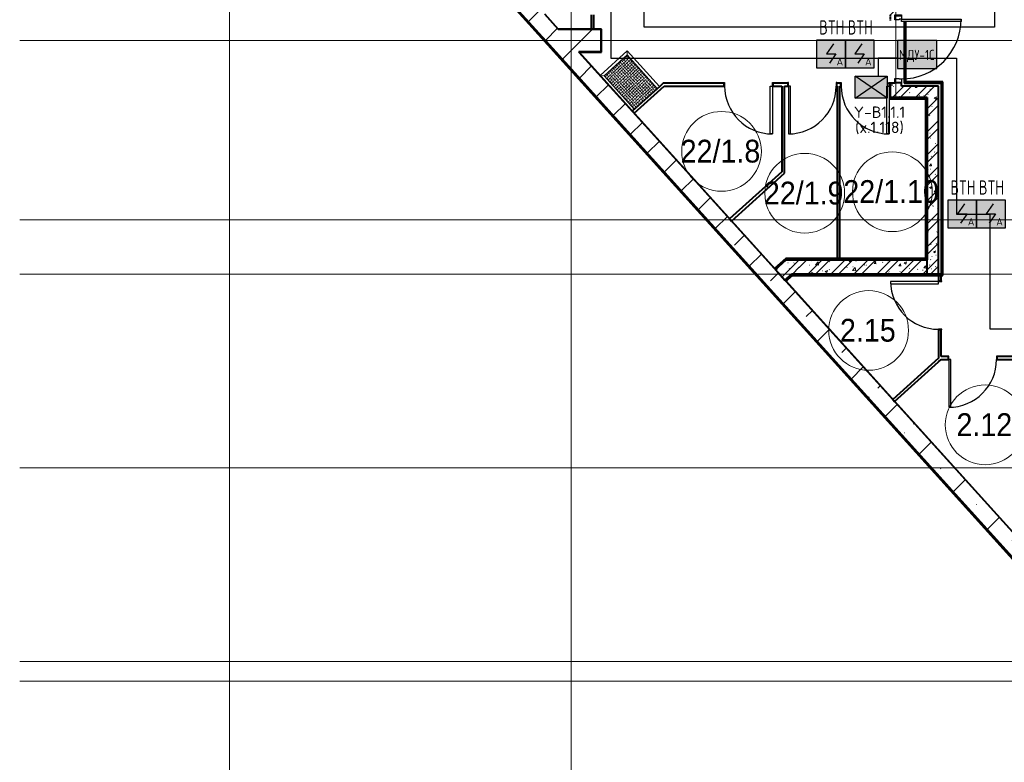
# Model space of a CAD drawing. Header units: millimetres. Extents: x -135639 to 224623, y -383017 to -59102.
# Tile 14 of 256: x -12238 to 5051, y -303589 to -290551. Entities that reach past the tile are written whole.
import ezdxf
from ezdxf.enums import TextEntityAlignment as Align

# ---------------------------------------------------------------- set-up
doc = ezdxf.new("R2010")
doc.units = ezdxf.units.MM
for name, pattern in [('CONTINOUS', [0]), ('Линия сетки', [25, 20, -2.5, 0, -2.5]), ('Штрих_3_1_5_', [4.5, 3, -1.5]), ('Штриховая_ш3 п1_5', [4.5, 3, -1.5])]:
    doc.linetypes.add(name, pattern=pattern)
for name, color, linetype, lineweight in [('A-010-A_ROOM', 7, 'Continuous', 20), ('A-200-M_WALL', 7, 'Continuous', 18), ('A-200-M_WALL_EXT', 7, 'Continuous', 18), ('A-200-M_WALL_INT', 7, 'Continuous', 18), ('A-200-M_WALL_PAT', 7, 'Continuous', 40), ('A-314-M_WINDOW', 7, 'Continuous', 18), ('A-325-M_DOOR', 7, 'Continuous', 18), ('A-325-M_DOOR__FRAME', 7, 'Continuous', 30), ('A-325-M_DOOR_PANEL', 7, 'Continuous', 30), ('S-280-M_COLUMN', 7, 'Continuous', 18), ('S-280-M_STRUCT_FRAME', 7, 'Continuous', 18), ('Z-030-M_GRID', 7, 'Continuous', 9), ('ОС', 5, 'Continuous', 25), ('ПС', 7, 'Continuous', 40), ('СС-011-ПОЖ-СИГНАЛИЗАЦИЯ', 1, 'Continuous', 30)]:
    doc.layers.add(name, color=color, linetype=linetype, lineweight=lineweight)
doc.layers.add('A-010-M_ROOM_SEPARATION', color=4, linetype='Штриховая_ш3 п1_5', lineweight=40, true_color=0x00ffff)
doc.layers.add('ССПС', color=5, linetype='Continuous')
doc.styles.add('1111', font='isocpeur.ttf')
doc.styles.add('Arial_2', font='arial.ttf', dxfattribs={"width": 0.9, "height": 400})
doc.styles.add('ISOCPEUR', font='isocpeur.ttf', dxfattribs={"height": 300})
pattern_1 = [(50, (0, 0), (437.2423, -38.2536), [45.72, -502.92]), (355, (0, 0), (-84.5828, 458.5367), [36.576, -402.336]), (100.451, (36.44, -3.2), (352.662, 420.2802), [38.856, -427.416]), (46.184, (0, 121.9), (650.59, -100.9033), [68.58, -754.38]), (96.636, (54.2, 113.5), (569.766, 593.8263), [58.284, -641.125]), (351.184, (0, 121.9), (569.7716, 593.8214), [54.864, -603.504]), (21, (60.96, 91.44), (363.875, -245.4366), [45.72, -502.92]), (326, (60.96, 91.44), (148.3253, 442.0518), [36.576, -402.336]), (71.451, (91.3, 71), (512.201, 196.6115), [38.856, -427.416]), (37.5, (0, 0), (7.41278, 202.9318), [6.706, -390.754, 6.706, -401.726, -403.86]), (37.5, (0, 0), (7.41278, 202.9318), [-805.891, 6.706, -397.154]), (7.5, (0, 0), (160.36715, 240.43305), [6.706, -226.162, 6.706, -381.61, -153.924]), (7.5, (0, 0), (160.36715, 240.43305), [-621.182, 6.706, -147.218]), (327.5, (-135.94, 0), (325.41783, -13.7491), [6.706, -145.694, 6.706, -468.782, -630.936]), (327.5, (-135.94, 0), (325.41783, -13.7491), [-627.888, 6.706, -624.23]), (317.5, (-196.9, 0), (355.51, 61.0244), [6.706, -191.414, 6.706, -309.067, -448.056]), (317.5, (-196.9, 0), (355.51, 61.0244), [-513.893, 6.706, -441.35])]
pattern_2 = [(45, (0, 0), (-202.0558, 202.0558), []), (45, (134.7, 0), (-202.0558, 202.0558), [])]
pattern_3 = [(0, (0, 0), (812.8, 203.2), [67.056, -542.544, 67.056, -542.544, -3251.2]), (0, (0, 0), (812.8, 203.2), [-1219.2, 67.056, -1152.144, 67.056, -542.544, -1422.4]), (0, (0, 0), (812.8, 203.2), [-3048, 67.056, -339.344, 67.056, -948.944]), (120, (304.8, 101.6), (-582.37636, 602.30545), [67.056, -542.544, 67.056, -542.544, -3251.2]), (120, (304.8, 101.6), (-582.37636, 602.30545), [-1219.2, 67.056, -1152.144, 67.056, -542.544, -1422.4]), (120, (304.8, 101.6), (-582.37636, 602.30545), [-3048, 67.056, -339.344, 67.056, -948.944]), (240, (406.4, 508), (-230.42364, -805.50545), [67.056, -542.544, 67.056, -542.544, -3251.2]), (240, (406.4, 508), (-230.42364, -805.50545), [-1219.2, 67.056, -1152.144, 67.056, -542.544, -1422.4]), (240, (406.4, 508), (-230.42364, -805.50545), [-3048, 67.056, -339.344, 67.056, -948.944])]
pattern_4 = [(45, (0, 0), (-628.618, 628.618), []), (45, (628.6, 0), (-628.618, 628.618), [1111.25, -222.25, 6.706, -215.544])]

# ---------------------------------------------------------------- blocks, each defined once
blk = doc.blocks.new('101_Дверь_Однопольная - _ПЧ_800х2000_ПХА_Л-4230464-B2_-11_400_')
at = {"layer": 'A-325-M_DOOR', "color": 253, "lineweight": 30, "true_color": 0xaaaaaa}
for p, q in [((-430, 25), (-431, 25)), ((-431, 25), (-431, -35)), ((-430, -35), (-430, 25)), ((431, 25), (430, 25)), ((430, 25), (430, -35)), ((431, -35), (431, 25)), ((-431, -35), (-430, -35)), ((430, -35), (431, -35))]:
    blk.add_line(p, q, dxfattribs=at)
at = {"layer": 'A-325-M_DOOR__FRAME', "color": 253, "true_color": 0xaaaaaa}
for p, q in [((-420, 25), (-430, 25)), ((-430, 25), (-430, -35)), ((-420, -15), (-420, 25)), ((430, 25), (420, 25)), ((420, 25), (420, -15)), ((430, -35), (430, 25)), ((-430, -35), (-419, -35)), ((-419, -15), (-420, -15)), ((-419, -35), (-419, -15)), ((420, -15), (419, -15)), ((419, -15), (419, -35)), ((419, -35), (430, -35))]:
    blk.add_line(p, q, dxfattribs=at)
at = {"layer": 'A-325-M_DOOR_PANEL', "color": 253, "true_color": 0xaaaaaa}
for p, q in [((420, 865), (380, 865)), ((380, 865), (380, 25)), ((420, 25), (420, 865)), ((380, 25), (420, 25))]:
    blk.add_line(p, q, dxfattribs=at)
blk.add_arc((420, 25), 840, 90, 180, dxfattribs=at)
blk = doc.blocks.new('101_Дверь_Однопольная - _ПЧ_Мет_1000х2000_Блок кладовых_EI60_Пр-4427903-B2_-11_400_')
at = {"layer": 'A-325-M_DOOR', "color": 253, "lineweight": 30, "true_color": 0xaaaaaa}
for p, q in [((-600, 100), (-585, 100)), ((-600, -15), (-600, 100)), ((-585, 100), (-585, -15)), ((585, -15), (585, 100)), ((585, 100), (600, 100)), ((600, 100), (600, -15)), ((-585, -15), (-600, -15)), ((600, -15), (585, -15))]:
    blk.add_line(p, q, dxfattribs=at)
at = {"layer": 'A-325-M_DOOR__FRAME', "color": 253, "true_color": 0xaaaaaa}
for p, q in [((-585, 100), (-525, 100)), ((-585, -15), (-585, 100)), ((-525, 100), (-525, 60)), ((-525, 60), (-515, 60)), ((-515, 60), (-515, -15)), ((515, 60), (525, 60)), ((515, -15), (515, 60)), ((525, 100), (585, 100)), ((525, 60), (525, 100)), ((585, 100), (585, -15)), ((-515, -15), (-585, -15)), ((585, -15), (515, -15))]:
    blk.add_line(p, q, dxfattribs=at)
at = {"layer": 'A-325-M_DOOR_PANEL', "color": 253, "true_color": 0xaaaaaa}
for p, q in [((-525, 1150), (-485, 1150)), ((-525, 100), (-525, 1150)), ((-485, 1150), (-485, 100)), ((-485, 100), (-525, 100))]:
    blk.add_line(p, q, dxfattribs=at)
blk.add_arc((-525, 100), 1050, 0, 90, dxfattribs=at)
blk = doc.blocks.new('101_Дверь_Однопольная - _ПЧ_800х2000_Кладовая_Л-4171007-B2_-11_400_')
at = {"layer": 'A-325-M_DOOR', "color": 253, "lineweight": 30, "true_color": 0xaaaaaa}
for p, q in [((-430, 25), (-431, 25)), ((-431, 25), (-431, -35)), ((-430, -35), (-430, 25)), ((431, 25), (430, 25)), ((430, 25), (430, -35)), ((431, -35), (431, 25)), ((-431, -35), (-430, -35)), ((430, -35), (431, -35))]:
    blk.add_line(p, q, dxfattribs=at)
at = {"layer": 'A-325-M_DOOR__FRAME', "color": 253, "true_color": 0xaaaaaa}
for p, q in [((-420, 25), (-430, 25)), ((-430, 25), (-430, -35)), ((-420, -15), (-420, 25)), ((430, 25), (420, 25)), ((420, 25), (420, -15)), ((430, -35), (430, 25)), ((-430, -35), (-419, -35)), ((-419, -15), (-420, -15)), ((-419, -35), (-419, -15)), ((420, -15), (419, -15)), ((419, -15), (419, -35)), ((419, -35), (430, -35))]:
    blk.add_line(p, q, dxfattribs=at)
at = {"layer": 'A-325-M_DOOR_PANEL', "color": 253, "true_color": 0xaaaaaa}
for p, q in [((420, 865), (380, 865)), ((380, 865), (380, 25)), ((420, 25), (420, 865)), ((380, 25), (420, 25))]:
    blk.add_line(p, q, dxfattribs=at)
blk.add_arc((420, 25), 840, 90, 180, dxfattribs=at)
blk = doc.blocks.new('101_Дверь_Однопольная - _ПЧ_800х2000_Кладовая_Пр-4171002-B2_-11_400_')
at = {"layer": 'A-325-M_DOOR', "color": 253, "lineweight": 30, "true_color": 0xaaaaaa}
for p, q in [((-431, 25), (-430, 25)), ((-431, -35), (-431, 25)), ((-430, 25), (-430, -35)), ((430, -35), (430, 25)), ((430, 25), (431, 25)), ((431, 25), (431, -35)), ((-430, -35), (-431, -35)), ((431, -35), (430, -35))]:
    blk.add_line(p, q, dxfattribs=at)
at = {"layer": 'A-325-M_DOOR__FRAME', "color": 253, "true_color": 0xaaaaaa}
for p, q in [((-430, 25), (-420, 25)), ((-430, -35), (-430, 25)), ((-420, 25), (-420, -15)), ((420, 25), (430, 25)), ((420, -15), (420, 25)), ((430, 25), (430, -35)), ((-419, -35), (-430, -35)), ((-420, -15), (-419, -15)), ((-419, -15), (-419, -35)), ((419, -15), (420, -15)), ((419, -35), (419, -15)), ((430, -35), (419, -35))]:
    blk.add_line(p, q, dxfattribs=at)
at = {"layer": 'A-325-M_DOOR_PANEL', "color": 253, "true_color": 0xaaaaaa}
for p, q in [((-420, 865), (-380, 865)), ((-420, 25), (-420, 865)), ((-380, 865), (-380, 25)), ((-380, 25), (-420, 25))]:
    blk.add_line(p, q, dxfattribs=at)
blk.add_arc((-420, 25), 840, 0, 90, dxfattribs=at)
blk = doc.blocks.new('ПР - _ПЧ_1200_200_Оп250-250_Шаг300_Арм16_Арм10-V55-B2_-11_400_')
at = {"layer": 'S-280-M_STRUCT_FRAME', "color": 21, "true_color": 0xffaaaa}
for p, q in [((-850, 0), (850, 0)), ((-850, 0), (-600, 0)), ((-515, 0), (515, 0)), ((-515, 0), (515, 0)), ((600, 0), (850, 0))]:
    blk.add_line(p, q, dxfattribs=at)
blk = doc.blocks.new('105_Приямок_C крышкой - 600х800-3682268-B2_-11_400_')
at = {"layer": 'S-280-M_STRUCT_FRAME', "lineweight": 9, "true_color": 0xd2d2d2}
h = blk.add_hatch(dxfattribs=at)
h.set_pattern_fill('FP_3', color=254, style=0, pattern_type=2)
h.set_pattern_definition([(180, (-42.23, -380), (5e-14, 400), [40, -360]), (180, (-122.23, -380), (5e-14, 400), [40, -360]), (180, (-202.23, -380), (5e-14, 400), [40, -360]), (180, (-282.23, -380), (5e-14, 400), [40, -360]), (180, (-362.23, -380), (5e-14, 400), [37.77, -362.23]), (270, (-100, -360), (400, 2e-14), [40, -360]), (270, (-180, -360), (400, 2e-14), [40, -360]), (270, (-260, -360), (400, 2e-14), [40, -360]), (270, (-340, -360), (400, 2e-14), [40, -360]), (270, (-20, -360), (400, 2e-14), [40, -360]), (180, (0, -340), (5e-14, 400), [40, -360]), (180, (-80, -340), (5e-14, 400), [40, -360]), (180, (-160, -340), (5e-14, 400), [40, -360]), (180, (-240, -340), (5e-14, 400), [40, -360]), (180, (-320, -340), (5e-14, 400), [40, -360]), (270, (-57.77, -320), (400, 2e-14), [40, -360]), (270, (-137.77, -320), (400, 2e-14), [40, -360]), (270, (-217.77, -320), (400, 2e-14), [40, -360]), (270, (-297.77, -320), (400, 2e-14), [40, -360]), (270, (-377.77, -320), (400, 2e-14), [40, -360]), (180, (-42.23, -300), (5e-14, 400), [40, -360]), (180, (-122.23, -300), (5e-14, 400), [40, -360]), (180, (-202.23, -300), (5e-14, 400), [40, -360]), (180, (-282.23, -300), (5e-14, 400), [40, -360]), (180, (-362.23, -300), (5e-14, 400), [37.77, -362.23]), (270, (-100, -280), (400, 2e-14), [40, -360]), (270, (-180, -280), (400, 2e-14), [40, -360]), (270, (-260, -280), (400, 2e-14), [40, -360]), (270, (-340, -280), (400, 2e-14), [40, -360]), (270, (-20, -280), (400, 2e-14), [40, -360]), (180, (0, -260), (5e-14, 400), [40, -360]), (180, (-80, -260), (5e-14, 400), [40, -360]), (180, (-160, -260), (5e-14, 400), [40, -360]), (180, (-240, -260), (5e-14, 400), [40, -360]), (180, (-320, -260), (5e-14, 400), [40, -360]), (270, (-57.77, -240), (400, 2e-14), [40, -360]), (270, (-137.77, -240), (400, 2e-14), [40, -360]), (270, (-217.77, -240), (400, 2e-14), [40, -360]), (270, (-297.77, -240), (400, 2e-14), [40, -360]), (270, (-377.77, -240), (400, 2e-14), [40, -360]), (180, (-42.23, -220), (5e-14, 400), [40, -360]), (180, (-122.23, -220), (5e-14, 400), [40, -360]), (180, (-202.23, -220), (5e-14, 400), [40, -360]), (180, (-282.23, -220), (5e-14, 400), [40, -360]), (180, (-362.23, -220), (5e-14, 400), [37.77, -362.23]), (270, (-100, -200), (400, 2e-14), [40, -360]), (270, (-180, -200), (400, 2e-14), [40, -360]), (270, (-260, -200), (400, 2e-14), [40, -360]), (270, (-340, -200), (400, 2e-14), [40, -360]), (270, (-20, -200), (400, 2e-14), [40, -360]), (180, (0, -180), (5e-14, 400), [40, -360]), (180, (-80, -180), (5e-14, 400), [40, -360]), (180, (-160, -180), (5e-14, 400), [40, -360]), (180, (-240, -180), (5e-14, 400), [40, -360]), (180, (-320, -180), (5e-14, 400), [40, -360]), (270, (-57.77, -160), (400, 2e-14), [40, -360]), (270, (-137.77, -160), (400, 2e-14), [40, -360]), (270, (-217.77, -160), (400, 2e-14), [40, -360]), (270, (-297.77, -160), (400, 2e-14), [40, -360]), (270, (-377.77, -160), (400, 2e-14), [40, -360]), (180, (-42.23, -140), (5e-14, 400), [40, -360]), (180, (-122.23, -140), (5e-14, 400), [40, -360]), (180, (-202.23, -140), (5e-14, 400), [40, -360]), (180, (-282.23, -140), (5e-14, 400), [40, -360]), (180, (-362.23, -140), (5e-14, 400), [37.77, -362.23]), (270, (-100, -120), (400, 2e-14), [40, -360]), (270, (-180, -120), (400, 2e-14), [40, -360]), (270, (-260, -120), (400, 2e-14), [40, -360]), (270, (-340, -120), (400, 2e-14), [40, -360]), (270, (-20, -120), (400, 2e-14), [40, -360]), (180, (0, -100), (5e-14, 400), [40, -360]), (180, (-80, -100), (5e-14, 400), [40, -360]), (180, (-160, -100), (5e-14, 400), [40, -360]), (180, (-240, -100), (5e-14, 400), [40, -360]), (180, (-320, -100), (5e-14, 400), [40, -360]), (270, (-57.77, -80), (400, 2e-14), [40, -360]), (270, (-137.77, -80), (400, 2e-14), [40, -360]), (270, (-217.77, -80), (400, 2e-14), [40, -360]), (270, (-297.77, -80), (400, 2e-14), [40, -360]), (270, (-377.77, -80), (400, 2e-14), [40, -360]), (180, (-42.23, -60), (5e-14, 400), [40, -360]), (180, (-122.23, -60), (5e-14, 400), [40, -360]), (180, (-202.23, -60), (5e-14, 400), [40, -360]), (180, (-282.23, -60), (5e-14, 400), [40, -360]), (180, (-362.23, -60), (5e-14, 400), [37.77, -362.23]), (270, (-100, -40), (400, 2e-14), [40, -360]), (270, (-180, -40), (400, 2e-14), [40, -360]), (270, (-260, -40), (400, 2e-14), [40, -360]), (270, (-340, -40), (400, 2e-14), [40, -360]), (270, (-20, -40), (400, 2e-14), [40, -360]), (180, (0, -20), (5e-14, 400), [40, -360]), (180, (-80, -20), (5e-14, 400), [40, -360]), (180, (-160, -20), (5e-14, 400), [40, -360]), (180, (-240, -20), (5e-14, 400), [40, -360]), (180, (-320, -20), (5e-14, 400), [40, -360]), (270, (-57.77, 0), (400, 2e-14), [40, -360]), (270, (-137.77, 0), (400, 2e-14), [40, -360]), (270, (-217.77, 0), (400, 2e-14), [40, -360]), (270, (-297.77, 0), (400, 2e-14), [40, -360]), (270, (-377.77, 0), (400, 2e-14), [40, -360])])
h.paths.add_polyline_path([(395, -273), (395, 272), (-395, 272), (-395, -273), (344, -273)])
at = {"layer": 'A-314-M_WINDOW', "color": 253, "true_color": 0xaaaaaa}
for p, q in [((-445, -320), (-445, 322)), ((-445, 322), (398, 322)), ((395, 272), (-395, 272)), ((-395, 272), (-395, -273)), ((395, 272), (395, -273)), ((-395, -273), (395, -273))]:
    blk.add_line(p, q, dxfattribs=at)
at = {"layer": 'S-280-M_STRUCT_FRAME', "color": 253, "true_color": 0xaaaaaa}
for p, q in [((-395, 272), (-445, 322)), ((395, 272), (398, 276)), ((-395, -273), (-442, -320)), ((395, -273), (398, -276))]:
    blk.add_line(p, q, dxfattribs=at)
at = {"layer": 'S-280-M_STRUCT_FRAME', "color": 253, "lineweight": 9, "true_color": 0xaaaaaa}
for p, q in [((395, 272), (-395, 272)), ((-395, 272), (-395, -273)), ((395, -273), (395, 272)), ((-395, -273), (395, -273))]:
    blk.add_line(p, q, dxfattribs=at)
blk = doc.blocks.new('135_SLK_GD_AR_rvt-1-B2_-11_400_')
at = {"layer": 'A-200-M_WALL_PAT', "lineweight": 9, "true_color": 0xaaaaaa}
h = blk.add_hatch(dxfattribs=at)
h.set_pattern_fill('FP_4', color=253, style=0, pattern_type=2)
h.set_pattern_definition(pattern_3)
h.paths.add_polyline_path([(11600, 69800), (11600, 70050), (11594, 70050), (11594, 69950), (11583, 69950), (11583, 69800)])
h.paths.add_polyline_path([(11580, 71250), (11600, 71250), (11600, 71520), (11580, 71520)])
h = blk.add_hatch(dxfattribs=at)
h.set_pattern_fill('FP_1', color=253, style=0, pattern_type=2)
h.set_pattern_definition(pattern_1)
h.paths.add_polyline_path([(11685, 70000), (11800, 70000), (11800, 70050), (11600, 70050), (11600, 70000)])
h.paths.add_polyline_path([(11800, 71250), (11800, 71500), (11600, 71500), (11600, 71250), (11685, 71250)])
h = blk.add_hatch(dxfattribs=at)
h.set_pattern_fill('FP_2', color=253, style=0, pattern_type=2)
h.set_pattern_definition(pattern_2)
h.paths.add_polyline_path([(11685, 70000), (11800, 70000), (11800, 70050), (11600, 70050), (11600, 70000)])
h.paths.add_polyline_path([(11800, 71250), (11800, 71500), (11600, 71500), (11600, 71250), (11685, 71250)])
h = blk.add_hatch(dxfattribs=at)
h.set_pattern_fill('FP_4', color=253, style=0, pattern_type=2)
h.set_pattern_definition(pattern_3)
h.paths.add_polyline_path([(11850, 70070), (11870, 70070), (11870, 71135), (11850, 71135), (11850, 70075)])
h.paths.add_polyline_path([(11851, 71175), (11870, 71175), (11870, 71230), (11850, 71230), (11850, 71175)])
h = blk.add_hatch(dxfattribs=at)
h.set_pattern_fill('FP_4', color=253, style=0, pattern_type=2)
h.set_pattern_definition(pattern_3)
h.paths.add_polyline_path([(12500, 70050), (12520, 70050), (12520, 70070), (11850, 70070), (11850, 70050)])
h = blk.add_hatch(dxfattribs=at)
h.set_pattern_fill('FP_4', color=253, style=0, pattern_type=2)
h.set_pattern_definition(pattern_3)
h.paths.add_polyline_path([(12520, 66680), (12520, 70050), (12500, 70050), (12500, 66680)])
h = blk.add_hatch(dxfattribs=at)
h.set_pattern_fill('FP_1', color=253, style=0, pattern_type=2)
h.set_pattern_definition(pattern_1)
h.paths.add_polyline_path([(11814, 69800), (12450, 69800), (12450, 70000), (11600, 70000), (11600, 69800)])
h = blk.add_hatch(dxfattribs=at)
h.set_pattern_fill('FP_2', color=253, style=0, pattern_type=2)
h.set_pattern_definition(pattern_2)
h.paths.add_polyline_path([(11814, 69800), (12450, 69800), (12450, 70000), (11600, 70000), (11600, 69800)])
h = blk.add_hatch(dxfattribs=at)
h.set_pattern_fill('FP_4', color=253, style=0, pattern_type=2)
h.set_pattern_definition(pattern_3)
h.paths.add_polyline_path([(12230, 69780), (12230, 69800), (11583, 69800), (11583, 69780), (12225, 69780)])
h = blk.add_hatch(dxfattribs=at)
h.set_pattern_fill('FP_4', color=253, style=0, pattern_type=2)
h.set_pattern_definition(pattern_3)
h.paths.add_polyline_path([(12250, 66970), (12250, 69800), (12230, 69800), (12230, 66970)])
h = blk.add_hatch(dxfattribs=at)
h.set_pattern_fill('FP_1', color=253, style=0, pattern_type=2)
h.set_pattern_definition(pattern_1)
h.paths.add_polyline_path([(12250, 66700), (12450, 66700), (12450, 69800), (12250, 69800), (12250, 66867)])
h = blk.add_hatch(dxfattribs=at)
h.set_pattern_fill('FP_2', color=253, style=0, pattern_type=2)
h.set_pattern_definition(pattern_2)
h.paths.add_polyline_path([(12250, 66700), (12450, 66700), (12450, 69800), (12250, 69800), (12250, 66867)])
h = blk.add_hatch(dxfattribs=at)
h.set_pattern_fill('FP_1', color=253, style=0, pattern_type=2)
h.set_pattern_definition(pattern_1)
h.paths.add_polyline_path([(9756, 66592), (10152, 66950), (9779, 66950), (9588, 66778)])
h = blk.add_hatch(dxfattribs=at)
h.set_pattern_fill('FP_2', color=253, style=0, pattern_type=2)
h.set_pattern_definition(pattern_2)
h.paths.add_polyline_path([(9756, 66592), (10152, 66950), (9779, 66950), (9588, 66778)])
h = blk.add_hatch(dxfattribs=at)
h.set_pattern_fill('FP_4', color=253, style=0, pattern_type=2)
h.set_pattern_definition(pattern_3)
h.paths.add_polyline_path([(12250, 66950), (12250, 66970), (9801, 66970), (9779, 66950), (10427, 66950)])
h = blk.add_hatch(dxfattribs=at)
h.set_pattern_fill('FP_1', color=253, style=0, pattern_type=2)
h.set_pattern_definition(pattern_1)
h.paths.add_polyline_path([(10427, 66700), (12250, 66700), (12250, 66950), (10152, 66950), (9875, 66700)])
h = blk.add_hatch(dxfattribs=at)
h.set_pattern_fill('FP_2', color=253, style=0, pattern_type=2)
h.set_pattern_definition(pattern_2)
h.paths.add_polyline_path([(10427, 66700), (12250, 66700), (12250, 66950), (10152, 66950), (9875, 66700)])
h = blk.add_hatch(dxfattribs=at)
h.set_pattern_fill('FP_4', color=253, style=0, pattern_type=2)
h.set_pattern_definition(pattern_3)
h.paths.add_polyline_path([(9769, 66577), (9883, 66680), (9853, 66680), (9756, 66592)])
h = blk.add_hatch(dxfattribs=at)
h.set_pattern_fill('FP_4', color=253, style=0, pattern_type=2)
h.set_pattern_definition(pattern_3)
h.paths.add_polyline_path([(12500, 66680), (12500, 66700), (9875, 66700), (9853, 66680), (11814, 66680)])
at = {"layer": 'A-010-M_ROOM_SEPARATION', "color": 131, "linetype": 'Штрих_3_1_5_', "true_color": 0xaaffff}
blk.add_line((11600, 71250), (11600, 71154), dxfattribs=at)
at = {"layer": 'A-200-M_WALL', "color": 253, "lineweight": 40, "true_color": 0xaaaaaa}
for p, q in [((11870, 70075), (11870, 71135)), ((11600, 70050), (11600, 70000)), ((11600, 70000), (11600, 70050)), ((11600, 70000), (11600, 70050)), ((11870, 70070), (11870, 70075)), ((12520, 70070), (11870, 70070)), ((12520, 70070), (12520, 70050)), ((12520, 66680), (12520, 70050)), ((11583, 69780), (12225, 69780)), ((12225, 69780), (12230, 69780)), ((12230, 69780), (12230, 66975)), ((9771, 66970), (9575, 66793)), ((9771, 66970), (9801, 66970)), ((12230, 66970), (9801, 66970)), ((10670, 66950), (10720, 66950)), ((10720, 66950), (10670, 66950)), ((12230, 66975), (12230, 66970)), ((12250, 66700), (12250, 66950)), ((9769, 66577), (9877, 66675)), ((9877, 66675), (9883, 66680)), ((9883, 66680), (12500, 66680)), ((12520, 66680), (12500, 66680))]:
    blk.add_line(p, q, dxfattribs=at)
at = {"layer": 'A-200-M_WALL_INT', "color": 253, "lineweight": 40, "true_color": 0xaaaaaa}
for p, q in [((5539, 71260), (5773, 71000)), ((5774, 71002), (5541, 71260)), ((6350, 71249), (6350, 71000)), ((6400, 71000), (6400, 71249)), ((11850, 71135), (11850, 70075)), ((11875, 70075), (11875, 71135)), ((5773, 71000), (5776, 71000)), ((6532, 71002), (5774, 71002)), ((5776, 71000), (6530, 71000)), ((6350, 71000), (6400, 71000)), ((6530, 71000), (6530, 70600)), ((6532, 71000), (6532, 71002)), ((6532, 70598), (6532, 71000)), ((6530, 70600), (6135, 70600)), ((6135, 70600), (6137, 70598)), ((6137, 70598), (9572, 66796)), ((6139, 70598), (6530, 70598)), ((9573, 66798), (6139, 70598)), ((6530, 70598), (6532, 70598)), ((7617, 70050), (7562, 70000)), ((8684, 70050), (7617, 70050)), ((9804, 70050), (9546, 70050)), ((10732, 70050), (10666, 70050)), ((11600, 70050), (11594, 70050)), ((11600, 70050), (11594, 70050)), ((11685, 70050), (11600, 70050)), ((11800, 70000), (11800, 70050)), ((11850, 70075), (11850, 70070)), ((11850, 70070), (11850, 70050)), ((11850, 70050), (12500, 70050)), ((12525, 70075), (11875, 70075)), ((12500, 70050), (12500, 66700)), ((12525, 70070), (12525, 70075)), ((12525, 70050), (12525, 70070)), ((12525, 66675), (12525, 70050)), ((7562, 70000), (7075, 69560)), ((7108, 69523), (7636, 70000)), ((7636, 70000), (8684, 70000)), ((9546, 70000), (9700, 70000)), ((9700, 70000), (9700, 68495)), ((9750, 68540), (9750, 70000)), ((9750, 70000), (9804, 70000)), ((10666, 70000), (10670, 70000)), ((10670, 70000), (10670, 66950)), ((10720, 70000), (10732, 70000)), ((10720, 66950), (10720, 70000)), ((11594, 69950), (11583, 69950)), ((11594, 70000), (11600, 70000)), ((11594, 70000), (11594, 69950)), ((11600, 70000), (11600, 69800)), ((11600, 69800), (11600, 70000)), ((12450, 70000), (11800, 70000)), ((12450, 69800), (12450, 70000)), ((11583, 69775), (12225, 69775)), ((11600, 69800), (12250, 69800)), ((12225, 69800), (11600, 69800)), ((12230, 69800), (12225, 69800)), ((12225, 69775), (12225, 66975)), ((12250, 69800), (12230, 69800)), ((12250, 69800), (12250, 66950)), ((12250, 66975), (12250, 69800)), ((12450, 66700), (12450, 69800)), ((7075, 69560), (7108, 69523)), ((9700, 68495), (8784, 67668)), ((8818, 67631), (9750, 68473)), ((9750, 68473), (9750, 68540)), ((8784, 67668), (8818, 67631)), ((9769, 66975), (9573, 66798)), ((9779, 66950), (9588, 66778)), ((9588, 66778), (9779, 66950)), ((9777, 66975), (9769, 66975)), ((9807, 66975), (9777, 66975)), ((10152, 66950), (9779, 66950)), ((9779, 66950), (12250, 66950)), ((12225, 66975), (9807, 66975)), ((10670, 66950), (10152, 66950)), ((12250, 66950), (10720, 66950)), ((12250, 66970), (12250, 66975)), ((12250, 66950), (12250, 66970)), ((9572, 66796), (9588, 66778)), ((9588, 66778), (9756, 66592)), ((9756, 66592), (9875, 66700)), ((9848, 66675), (9756, 66592)), ((9756, 66592), (9773, 66574)), ((9773, 66574), (9885, 66675)), ((9774, 66575), (9773, 66574)), ((9773, 66574), (14897, 60902)), ((14899, 60902), (9774, 66575)), ((9853, 66680), (9848, 66675)), ((9875, 66700), (9853, 66680)), ((9875, 66700), (12250, 66700)), ((12500, 66700), (9875, 66700)), ((9885, 66675), (12500, 66675)), ((12250, 66700), (12450, 66700)), ((12450, 66700), (12450, 66581)), ((12500, 66700), (12450, 66700)), ((12500, 66581), (12500, 66700)), ((12500, 66675), (12520, 66675)), ((12520, 66675), (12525, 66675)), ((12450, 65719), (12450, 65225)), ((12500, 65250), (12500, 65719)), ((12450, 65225), (11647, 64499)), ((12450, 65158), (12497, 65200)), ((12497, 65200), (12619, 65200)), ((12619, 65250), (12500, 65250)), ((14719, 65250), (13481, 65250)), ((13481, 65200), (14550, 65200)), ((11680, 64462), (12450, 65158)), ((11647, 64499), (11680, 64462))]:
    blk.add_line(p, q, dxfattribs=at)
at = {"layer": 'A-314-M_WINDOW', "color": 253, "lineweight": 18, "true_color": 0xaaaaaa, "rotation": 312.0968099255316}
blk.add_blockref('105_Приямок_C крышкой - 600х800-3682268-B2_-11_400_', (7046, 70071), dxfattribs=at)
at = {"layer": 'A-325-M_DOOR', "color": 253, "lineweight": 18, "true_color": 0xaaaaaa}
for name, p, rotation in [('101_Дверь_Однопольная - _ПЧ_Мет_1000х2000_Блок кладовых_EI60_Пр-4427903-B2_-11_400_', (11700, 70650), 269.9999999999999), ('101_Дверь_Однопольная - _ПЧ_800х2000_Кладовая_Пр-4171002-B2_-11_400_', (9115, 70025), 180), ('101_Дверь_Однопольная - _ПЧ_800х2000_Кладовая_Л-4171007-B2_-11_400_', (10235, 70025), 180), ('101_Дверь_Однопольная - _ПЧ_800х2000_Кладовая_Пр-4171002-B2_-11_400_', (11163, 70025), 180), ('101_Дверь_Однопольная - _ПЧ_800х2000_ПХА_Л-4230464-B2_-11_400_', (12475, 66150), 89.99999999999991), ('101_Дверь_Однопольная - _ПЧ_800х2000_ПХА_Л-4230464-B2_-11_400_', (13050, 65225), 180)]:
    blk.add_blockref(name, p, dxfattribs=dict(at, rotation=rotation))
at = {"layer": 'S-280-M_STRUCT_FRAME', "color": 253, "lineweight": 18, "true_color": 0xaaaaaa, "rotation": 269.9999999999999}
blk.add_blockref('ПР - _ПЧ_1200_200_Оп250-250_Шаг300_Арм16_Арм10-V55-B2_-11_400_', (11700, 70650), dxfattribs=at)
blk = doc.blocks.new('135_SLK_K1-2-3_KR_rvt-1-B2_-11_400_')
at = {"layer": 'A-200-M_WALL_PAT', "lineweight": 9, "true_color": 0xaaaaaa}
h = blk.add_hatch(dxfattribs=at)
h.set_pattern_fill('FP_5', color=253, style=0, pattern_type=2)
h.set_pattern_definition(pattern_4)
h.paths.add_polyline_path([(15217, 60100), (15621, 60100), (5539, 71260), (5510, 71260), (5510, 71292), (-9, 77400), (-413, 77400), (13917, 61538)])
at = {"layer": 'S-280-M_COLUMN', "lineweight": 9, "true_color": 0xaaaaaa}
h = blk.add_hatch(dxfattribs=at)
h.set_pattern_fill('FP_5', color=253, style=0, pattern_type=2)
h.set_pattern_definition(pattern_4)
h.paths.add_polyline_path([(6530, 70600), (6530, 71000), (5773, 71000), (6135, 70600), (6267, 70600)])
at = {"layer": 'A-200-M_WALL', "color": 253, "lineweight": 40, "true_color": 0xaaaaaa}
for p, q in [((-420, 77393), (14540, 60835)), ((-418, 77396), (14544, 60836)), ((-415, 77399), (14548, 60838))]:
    blk.add_line(p, q, dxfattribs=at)
at = {"layer": 'A-200-M_WALL_EXT', "color": 253, "lineweight": 40, "true_color": 0xaaaaaa}
for p, q in [((-428, 77387), (14530, 60831)), ((-413, 77400), (5730, 70601)), ((14550, 60839), (-413, 77400)), ((5773, 71000), (5539, 71260)), ((5731, 70600), (14550, 60838)), ((14898, 60900), (6135, 70600))]:
    blk.add_line(p, q, dxfattribs=at)
at = {"layer": 'S-280-M_COLUMN', "color": 253, "lineweight": 40, "true_color": 0xaaaaaa}
for p, q in [((6530, 71000), (5773, 71000)), ((6530, 70600), (6530, 71000)), ((5730, 70601), (5730, 70600)), ((5730, 70600), (5731, 70600)), ((6135, 70600), (6530, 70600))]:
    blk.add_line(p, q, dxfattribs=at)
blk = doc.blocks.new('050_Марка_Помещение - Номер-620969-B2_-11_400_')
at = {"layer": 'A-010-A_ROOM', "color": 253, "true_color": 0xaaaaaa}
blk.add_circle((0, 0), 3.5, dxfattribs=at)
blk = doc.blocks.new('-2 этаж')
at = {"layer": 'Z-030-M_GRID', "color": 253, "linetype": 'Линия сетки', "true_color": 0xaaaaaa}
for p, q in [((259092.3, -369628.3), (259092.3, -260677.3)), ((265092.3, -369628), (265092.3, -260677)), ((415039.6, -279127.3), (255409.8, -279127.3)), ((412503.2, -282277.3), (255410, -282277.3)), ((415039.8, -283227.3), (255410.1, -283227.3)), ((415040.1, -286627.3), (255410.3, -286627.3)), ((412500.3, -290027.3), (255410.5, -290027.3)), ((415043.2, -290377.3), (255410.5, -290377.3))]:
    blk.add_line(p, q, dxfattribs=at)
at = {"lineweight": 5}
for name in ['135_SLK_GD_AR_rvt-1-B2_-11_400_', '135_SLK_K1-2-3_KR_rvt-1-B2_-11_400_']:
    blk.add_blockref(name, (259092.3, -349927.3), dxfattribs=at)
at = {"layer": 'A-010-A_ROOM', "color": 253, "true_color": 0xaaaaaa, "xscale": 199.9999999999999, "yscale": 199.9999999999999, "zscale": 199.9999999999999}
for p in [(267734.1, -281073.3), (269194.5, -281809.1), (270733.5, -281782.3), (270317.2, -284217.5), (272363.1, -285874.8)]:
    blk.add_blockref('050_Марка_Помещение - Номер-620969-B2_-11_400_', p, dxfattribs=at)
at = {"layer": 'A-010-A_ROOM', "color": 253, "lineweight": 9, "true_color": 0xaaaaaa, "char_height": 400, "attachment_point": 1, "style": 'Arial_2'}
for s, insert, width in [('22/1.8', (267016.4, -280869.8), 1731.645), ('22/1.9', (268476.8, -281605.7), 1731.645), ('22/1.10', (269872.7, -281578.8), 2077.974), ('2.15', (269813.6, -284014), 1212.151), ('2.12', (271859.5, -285671.3), 1212.151)]:
    blk.add_mtext(s, dxfattribs=dict(at, insert=insert, width=width))
blk = doc.blocks.new('*U4706')
at = {"lineweight": 35, "true_color": 0xffffff}
h = blk.add_hatch(color=7, dxfattribs=at)
h.dxf.hatch_style = 1
h.paths.add_polyline_path([(0, 500), (0, 0), (500, 0), (500, 500)])
at = {"color": 1, "linetype": 'ByBlock', "lineweight": -2}
for p, q in [((289, 426), (167, 250)), ((167, 250), (333, 250)), ((333, 250), (219, 86))]:
    blk.add_line(p, q, dxfattribs=at)
at = {"color": 1, "linetype": 'ByBlock', "lineweight": -2, "ltscale": 0.1}
blk.add_lwpolyline([(0, 500), (500, 500), (500, 0), (0, 0)], close=True, dxfattribs=at)
at = {"color": 1, "linetype": 'ByBlock', "lineweight": -2, "ltscale": 1000, "style": '1111'}
blk.add_text('A', height=128, dxfattribs=at).set_placement((403, 49), align=Align.CENTER)
at = {"color": 0, "linetype": 'ByBlock', "lineweight": -2, "style": '1111'}
blk.add_attdef('INDEX', (-63, -235), '', height=125, dxfattribs=at)
at = {"color": 0, "linetype": 'ByBlock', "lineweight": -2, "style": '1111', "flags": 1}
for tag, p in [('NAME_DEVICE', (-64, -421)), ('NUM_POM', (-82, -847))]:
    blk.add_attdef(tag, p, '', height=125, dxfattribs=at)
at = {"color": 0, "linetype": 'ByBlock', "lineweight": -2, "style": '1111', "width": 0.7}
blk.add_attdef('NUM_DEVICE', (-64, -630), '', height=125, dxfattribs=at)
blk = doc.blocks.new('*U4714')
at = {"linetype": 'ByBlock', "lineweight": -2, "ltscale": 100}
h = blk.add_hatch(color=0, dxfattribs=at)
h.dxf.hatch_style = 1
h.paths.add_polyline_path([(0, 0), (139.7, 97.2), (0, 194.4)])
h.paths.add_polyline_path([(139.7, 97.2), (279.5, 0), (279.5, 194.4)])
at = {"linetype": 'CONTINOUS', "lineweight": 30, "ltscale": 100, "true_color": 0xffffff}
h = blk.add_hatch(color=7, dxfattribs=at)
h.dxf.hatch_style = 1
h.paths.add_polyline_path([(0, 194.4), (139.7, 97.2), (279.5, 194.4)])
h.paths.add_polyline_path([(0, 0), (279.5, 0), (139.7, 97.2)])
at = {"color": 0, "linetype": 'ByBlock', "lineweight": -2, "ltscale": 100}
for p, q in [((0, 194.4), (279.5, 0)), ((279.5, 194.4), (0, 0))]:
    blk.add_line(p, q, dxfattribs=at)
blk.add_lwpolyline([(279.5, 0), (0, 0), (0, 194.4), (279.5, 194.4)], close=True, dxfattribs=at)
blk = doc.blocks.new('ger')
at = {"lineweight": 40, "ltscale": 2, "true_color": 0xffffff}
h = blk.add_hatch(color=7, dxfattribs=at)
h.dxf.hatch_style = 1
h.paths.add_polyline_path([(491036, -67336), (491036, -66843), (490345, -66843), (490345, -67336)])
at = {"layer": 'ОС', "color": 1, "lineweight": 30}
blk.add_lwpolyline([(491036, -66843), (490345, -66843), (490345, -67336), (491036, -67336)], close=True, dxfattribs=at)
at = {"layer": 'ССПС', "color": 1, "lineweight": -2, "ltscale": 1000, "style": '1111', "width": 0.8}
blk.add_text('МДУ-1С', height=180, dxfattribs=at).set_placement((490371, -67186))

msp = doc.modelspace()

# ---------------------------------------------------------------- linework, layer by layer
at = {"layer": 'СС-011-ПОЖ-СИГНАЛИЗАЦИЯ', "lineweight": 30}
msp.add_lwpolyline([(-5841, -284989), (-1756, -284989), (-1756, -282962), (-1220, -282962), (-1220, -280512), (4898, -280512), (4898, -282926), (4351, -282926), (4351, -288340), (4881, -288340), (4881, -290681), (-1272, -290681), (-1272, -290028), (-1855, -290028), (-1855, -291225), (4213, -291225), (4213, -293964), (4796, -293964), (4796, -295978), (8898, -295978)], dxfattribs=at)
at = {"layer": 'СС-011-ПОЖ-СИГНАЛИЗАЦИЯ', "color": 30, "lineweight": 30, "true_color": 0xf26722}
msp.add_lwpolyline([(3175, -291225), (2835, -291225), (2835, -291540)], dxfattribs=at)

# ---------------------------------------------------------------- block references
at = {"color": 0}
msp.add_blockref('-2 этаж', (-267648, -11789), dxfattribs=at)
at = {"layer": 'ПС', "color": 7, "linetype": 'CONTINOUS', "lineweight": 30, "ltscale": 100}
ref = msp.add_blockref('*U4706', (1760, -291402), dxfattribs=dict(at, xscale=1.000736, yscale=1.000736, zscale=1.000736))
ref.add_attrib('NUM_DEVICE', 'BTH', dxfattribs={"layer": '0', "color": 0, "linetype": 'ByBlock', "lineweight": -2, "ltscale": 100, "height": 250.2, "style": '1111', "width": 0.7}).set_placement((2022, -290811), align=Align.CENTER)
ref = msp.add_blockref('*U4706', (2260, -291402), dxfattribs=dict(at, xscale=1.000736, yscale=1.000736, zscale=1.000736))
ref.add_attrib('NUM_DEVICE', 'BTH', dxfattribs={"layer": '0', "color": 0, "linetype": 'ByBlock', "lineweight": -2, "ltscale": 100, "height": 250.2, "style": '1111', "width": 0.7}).set_placement((2522, -290811), align=Align.CENTER)
at = {"layer": 'ПС', "color": 30, "linetype": 'Continuous', "lineweight": 30, "ltscale": 100, "xscale": 2, "yscale": 2, "zscale": 2, "rotation": 180}
for p in [(2993, -291542), (2994, -291540)]:
    msp.add_blockref('*U4714', p, dxfattribs=at)
at = {"layer": 'ПС', "color": 7, "linetype": 'CONTINOUS', "lineweight": 30, "ltscale": 100}
ref = msp.add_blockref('*U4706', (4065, -294212), dxfattribs=dict(at, xscale=1.000736, yscale=1.000736, zscale=1.000736))
ref.add_attrib('NUM_DEVICE', 'BTH', dxfattribs={"layer": '0', "color": 0, "linetype": 'ByBlock', "lineweight": -2, "ltscale": 100, "height": 250.2, "style": '1111', "width": 0.7}).set_placement((4326, -293622), align=Align.CENTER)
ref = msp.add_blockref('*U4706', (4564, -294212), dxfattribs=dict(at, xscale=1.000736, yscale=1.000736, zscale=1.000736))
ref.add_attrib('NUM_DEVICE', 'BTH', dxfattribs={"layer": '0', "color": 0, "linetype": 'ByBlock', "lineweight": -2, "ltscale": 100, "height": 250.2, "style": '1111', "width": 0.7}).set_placement((4826, -293622), align=Align.CENTER)
at = {"layer": 'СС-011-ПОЖ-СИГНАЛИЗАЦИЯ', "lineweight": 30}
msp.add_blockref('ger', (-487169, -224074), dxfattribs=at)

# ---------------------------------------------------------------- texts
at = {"color": 7, "linetype": 'Continuous', "insert": (2452, -292075), "char_height": 200, "attachment_point": 1, "line_spacing_factor": 1.1, "style": 'ISOCPEUR'}
msp.add_mtext_dynamic_manual_height_columns('\\pxsm0.8,qc;{\\C256;Y-В1.1.1\\P(x.1.118)}', width=813.72, gutter_width=2478, heights=[736], dxfattribs=at)

doc.saveas('drawing.dxf')
